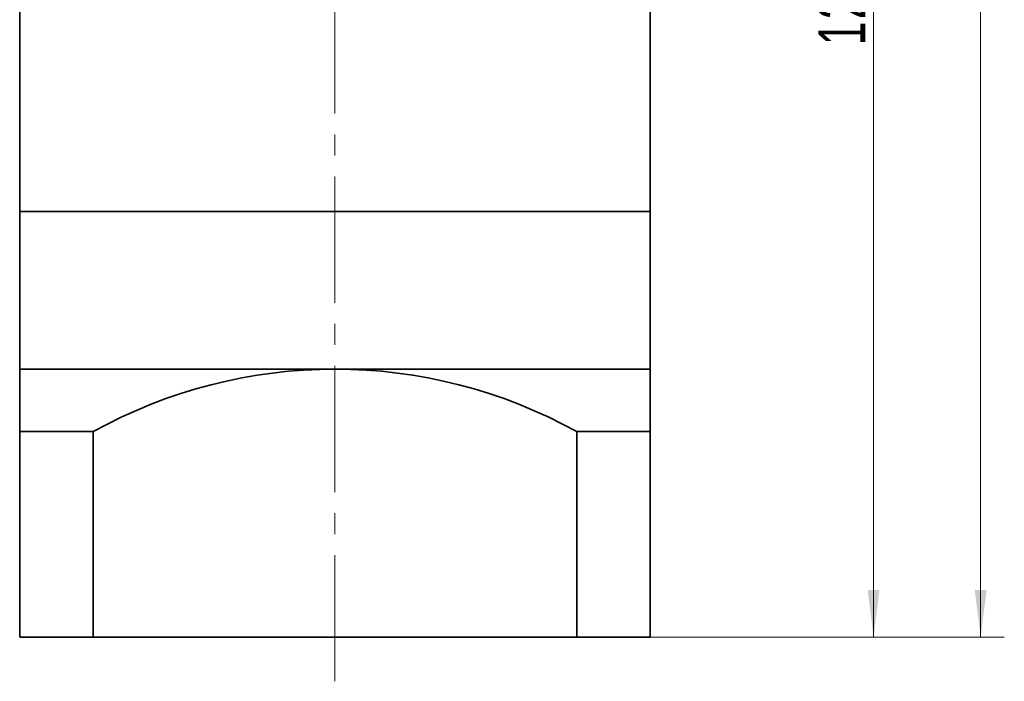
# Model space of a CAD drawing. Header units: millimetres. Extents: x -53 to 602, y -35 to 429.
# Tile 3 of 6: x 317 to 411, y 173 to 236. Entities that reach past the tile are written whole.
import ezdxf

# ---------------------------------------------------------------- set-up
doc = ezdxf.new("R2010")
doc.units = ezdxf.units.MM
doc.linetypes.add('点画线', pattern=[18, 12, -2, 2, -2])
doc.layers.get('0').update_dxf_attribs({"lineweight": 35})
for name, color, linetype, lineweight in [('EB0_1', 7, 'Continuous', 35), ('中心线层', 1, '点画线', 18), ('尺寸线层', 3, 'Continuous', 18), ('粗实线层', 7, 'Continuous', 35)]:
    doc.layers.add(name, color=color, linetype=linetype, lineweight=lineweight)
doc.styles.add('标准', font='txt', dxfattribs={"width": 0.667})
doc.dimstyles.new('a4-1-1.5', dxfattribs={"dimtxt": 4.5, "dimasz": 4.5, "dimexe": 2.25, "dimexo": 0, "dimgap": 0.75, "dimtad": 1, "dimdec": 3, "dimdsep": 46, "dimtxsty": '标准', "dimblk": '_CAXARROW', "dimcen": 0, "dimdle": 6, "dimazin": 2, "dimtfac": 0.707107, "dimtdec": 3, "dimtix": 1, "dimtmove": 2, "dimatfit": 3, "dimfxl": 1, "dimfrac": 2, "dimtolj": 1, "dimtzin": 0, "dimarcsym": 1})

# ---------------------------------------------------------------- blocks, each defined once
blk = doc.blocks.new('*X14')
at = {"layer": '尺寸线层', "linetype": 'Continuous', "transparency": 16777216}
for points in [[(398.33, 297.501), (398.893, 293.001), (397.768, 293.001)], [(398.33, 177.501), (398.893, 182.001), (397.768, 182.001)]]:
    blk.add_hatch(color=0, dxfattribs=at).paths.add_polyline_path(points, flags=0)
at = {"layer": '尺寸线层', "color": 0, "linetype": 'Continuous', "transparency": 16777216}
for p, q in [((387.578, 297.501), (400.58, 297.501)), ((398.33, 297.501), (398.33, 177.501)), ((377.078, 177.501), (400.58, 177.501))]:
    blk.add_line(p, q, dxfattribs=at)
at = {"layer": '尺寸线层', "color": 0, "transparency": 16777216, "insert": (395.343, 237.501), "char_height": 4.5, "width": 11.96057, "attachment_point": 5, "rotation": 90, "line_spacing_factor": 1.15057, "style": '标准'}
blk.add_mtext('\\T1.1;120', dxfattribs=at)
blk = doc.blocks.new('_CAXARROW')
blk.add_hatch(color=0).paths.add_polyline_path([(0, 0), (-1, 0.125), (-1, -0.125)], flags=0)
blk = doc.blocks.new('*X15')
at = {"layer": '尺寸线层', "linetype": 'Continuous', "transparency": 16777216}
for points in [[(408.52, 335.001), (409.082, 330.501), (407.957, 330.501)], [(408.52, 177.501), (409.082, 182.001), (407.957, 182.001)]]:
    blk.add_hatch(color=0, dxfattribs=at).paths.add_polyline_path(points, flags=0)
at = {"layer": '尺寸线层', "color": 0, "linetype": 'Continuous', "transparency": 16777216}
for p, q in [((384.578, 335.001), (410.77, 335.001)), ((408.52, 335.001), (408.52, 177.501)), ((377.078, 177.501), (410.77, 177.501))]:
    blk.add_line(p, q, dxfattribs=at)
at = {"layer": '尺寸线层', "color": 0, "transparency": 16777216, "insert": (405.532, 256.251), "char_height": 4.5, "width": 20.80607, "attachment_point": 5, "rotation": 90, "line_spacing_factor": 1.15057, "style": '标准'}
blk.add_mtext('\\T1.1;157.5', dxfattribs=at)

msp = doc.modelspace()

# ---------------------------------------------------------------- linework, layer by layer
at = {"layer": 'EB0_1'}
for p, q in [((317.0781, 253.5007), (317.0781, 218.0007)), ((377.0781, 253.5007), (377.0781, 218.0007)), ((317.0781, 218.0007), (377.0781, 218.0007))]:
    msp.add_line(p, q, dxfattribs=at)
at = {"layer": 'EB0_1', "linetype": 'Continuous', "lineweight": 35}
for p, q in [((317.0781, 218.0007), (377.0781, 218.0007)), ((317.0781, 218.0007), (317.0781, 195.0007)), ((377.0781, 177.5007), (377.0781, 218.0007)), ((317.0781, 195.0007), (317.0781, 177.5007)), ((377.0781, 177.5007), (317.0781, 177.5007))]:
    msp.add_line(p, q, dxfattribs=at)
at = {"layer": '中心线层'}
msp.add_line((347.0781, 173.3078), (347.0781, 338.0007), dxfattribs=at)
at = {"layer": '粗实线层'}
for p, q in [((317.0781, 203.0007), (377.0781, 203.0007)), ((322.0781, 197.054), (317.0781, 197.054)), ((324.0781, 197.054), (317.0781, 197.054)), ((324.0781, 197.054), (324.0781, 177.5007)), ((324.0781, 197.054), (324.0781, 177.5007)), ((370.0781, 197.054), (370.0781, 177.5007)), ((370.0781, 197.054), (370.0781, 177.5007)), ((370.0781, 197.054), (377.0781, 197.054))]:
    msp.add_line(p, q, dxfattribs=at)
msp.add_arc((347.0781, 155.5489), 47.4517, 61.006989, 118.993011, dxfattribs=at)

# ---------------------------------------------------------------- dimensions: what is measured, and where the dimension line sits
at = {"layer": '尺寸线层'}
for base, p1, picture, middle in [((408.5199, 177.5007), (384.5781, 335.0007), '*X15', (405.5325, 256.2507)), ((398.33, 177.5007), (387.5781, 297.5007), '*X14', (395.3426, 237.5007))]:
    dim = msp.add_linear_dim(base=base, p1=p1, p2=(377.0781, 177.5007), angle=270, dimstyle='a4-1-1.5', override={"dimsah": 1, "dimtfill": 1, "dimtzin": 0}, dxfattribs=at)
    dim.commit()
    dim.dimension.update_dxf_attribs({"geometry": picture, "text_midpoint": middle})

doc.saveas('drawing.dxf')
